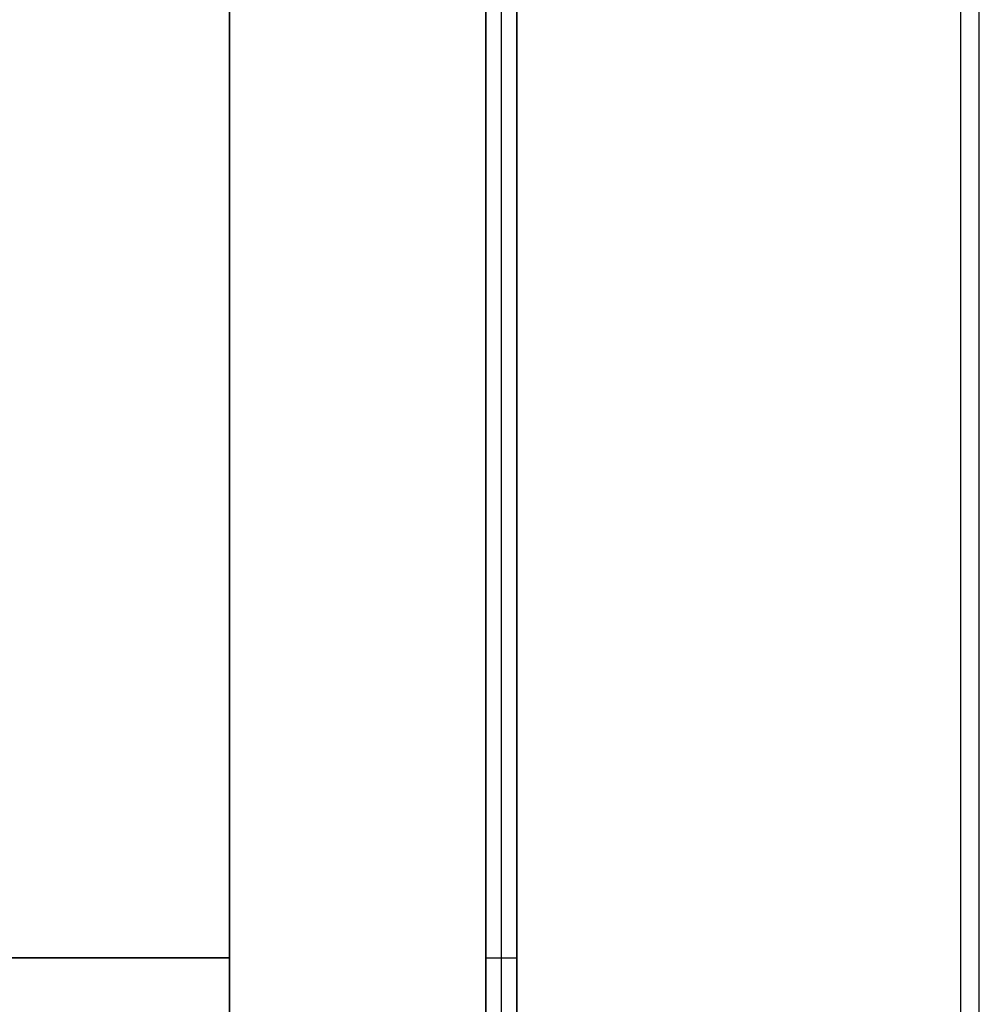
# Model space of a CAD drawing. Header units: millimetres. Extents: x -443 to 78, y -75 to 91.
# Tile 20 of 40: x -162 to -124, y 2 to 41. Entities that reach past the tile are written whole.
import ezdxf

# ---------------------------------------------------------------- set-up
doc = ezdxf.new("R2010")
doc.units = ezdxf.units.MM
doc.header["$MEASUREMENT"] = 0
doc.layers.add('Predefinito', color=5, linetype='Continuous')

msp = doc.modelspace()

# ---------------------------------------------------------------- linework, layer by layer
at = {"layer": 'Predefinito'}
for points in [[(-153.494, 79.164), (-153.494, -70.836)], [(-153.494, -70.836), (-153.494, 79.164)], [(-143.494, 79.164), (-143.494, -70.836)], [(-142.294, -70.836), (-142.294, 79.164)], [(-143.494, -60.836), (-143.494, 69.164)], [(-142.894, -60.836), (-142.894, 69.164)], [(-142.294, 69.164), (-142.294, -60.836)], [(-124.98, -60.462), (-124.98, 67.571)], [(-124.255, -60.462), (-124.255, 67.571)], [(-143.494, 61.533), (-143.494, -54.205)], [(-142.294, -53.173), (-142.294, 60.501)], [(-153.494, 4.164), (-432.094, 4.164)], [(-432.094, 4.164), (-153.494, 4.164)], [(-143.494, 4.164), (-142.294, 4.164)]]:
    msp.add_lwpolyline(points, dxfattribs=at)
at = {"layer": 'Predefinito', "extrusion": (0.999997, 0.002345, 0.000131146)}
for points in [[(-62.53, 38.437), (61.217, 45.359)], [(61.15, 46.557), (-62.597, 39.635)]]:
    msp.add_lwpolyline(points, dxfattribs=at)
at = {"layer": 'Predefinito', "extrusion": (0, 1, 0)}
for points in [[(142.294, 11.2), (142.296, 10.951), (142.305, 10.701), (142.319, 10.448), (142.339, 10.194), (142.365, 9.938), (142.397, 9.68), (142.436, 9.422), (142.481, 9.162), (142.532, 8.902), (142.59, 8.641), (142.655, 8.38), (142.726, 8.118), (142.804, 7.857), (142.889, 7.596), (142.981, 7.336), (143.08, 7.077), (143.186, 6.819), (143.299, 6.563), (143.418, 6.308), (143.545, 6.056), (143.678, 5.806), (143.819, 5.558), (143.966, 5.313), (144.119, 5.071), (144.28, 4.833), (144.446, 4.598), (144.619, 4.367), (144.799, 4.141), (144.984, 3.918), (145.175, 3.701), (145.372, 3.488), (145.574, 3.28), (145.782, 3.078), (145.995, 2.881), (146.212, 2.69), (146.434, 2.505), (146.661, 2.326), (146.892, 2.153), (147.127, 1.986), (147.365, 1.826), (147.607, 1.672), (147.852, 1.525), (148.099, 1.385), (148.35, 1.251), (148.602, 1.125), (148.857, 1.005), (149.113, 0.892), (149.371, 0.786), (149.63, 0.688), (149.89, 0.596), (150.151, 0.511), (150.412, 0.432), (150.673, 0.361), (150.934, 0.296), (151.195, 0.238), (151.456, 0.187), (151.715, 0.142), (151.974, 0.104), (152.231, 0.071), (152.487, 0.045), (152.742, 0.025), (152.994, 0.011), (153.245, 0.003), (153.494, 0)], [(143.494, 11.2), (143.496, 10.978), (143.504, 10.754), (143.516, 10.529), (143.534, 10.301), (143.557, 10.073), (143.586, 9.843), (143.621, 9.612), (143.661, 9.38), (143.707, 9.148), (143.758, 8.915), (143.816, 8.682), (143.88, 8.448), (143.95, 8.215), (144.025, 7.983), (144.108, 7.75), (144.196, 7.519), (144.29, 7.289), (144.391, 7.06), (144.498, 6.833), (144.611, 6.607), (144.73, 6.384), (144.855, 6.162), (144.987, 5.944), (145.124, 5.728), (145.267, 5.515), (145.416, 5.305), (145.57, 5.099), (145.73, 4.897), (145.896, 4.699), (146.066, 4.504), (146.242, 4.314), (146.423, 4.129), (146.608, 3.948), (146.798, 3.773), (146.992, 3.602), (147.191, 3.436), (147.393, 3.276), (147.599, 3.122), (147.809, 2.973), (148.022, 2.83), (148.237, 2.693), (148.456, 2.562), (148.677, 2.436), (148.901, 2.317), (149.126, 2.204), (149.354, 2.097), (149.583, 1.997), (149.813, 1.902), (150.044, 1.814), (150.276, 1.732), (150.509, 1.656), (150.742, 1.586), (150.975, 1.522), (151.209, 1.465), (151.442, 1.413), (151.674, 1.367), (151.906, 1.327), (152.137, 1.292), (152.367, 1.264), (152.595, 1.24), (152.822, 1.223), (153.048, 1.21), (153.272, 1.202), (153.494, 1.2)]]:
    msp.add_lwpolyline(points, dxfattribs=at)
at = {"layer": 'Predefinito', "extrusion": (1, 0, 0)}
msp.add_lwpolyline([(4.164, 11.2), (4.164, 48)], dxfattribs=at)
msp.add_lwpolyline([(4.164, 11.2), (4.164, 48)], dxfattribs=at)

doc.saveas('drawing.dxf')
